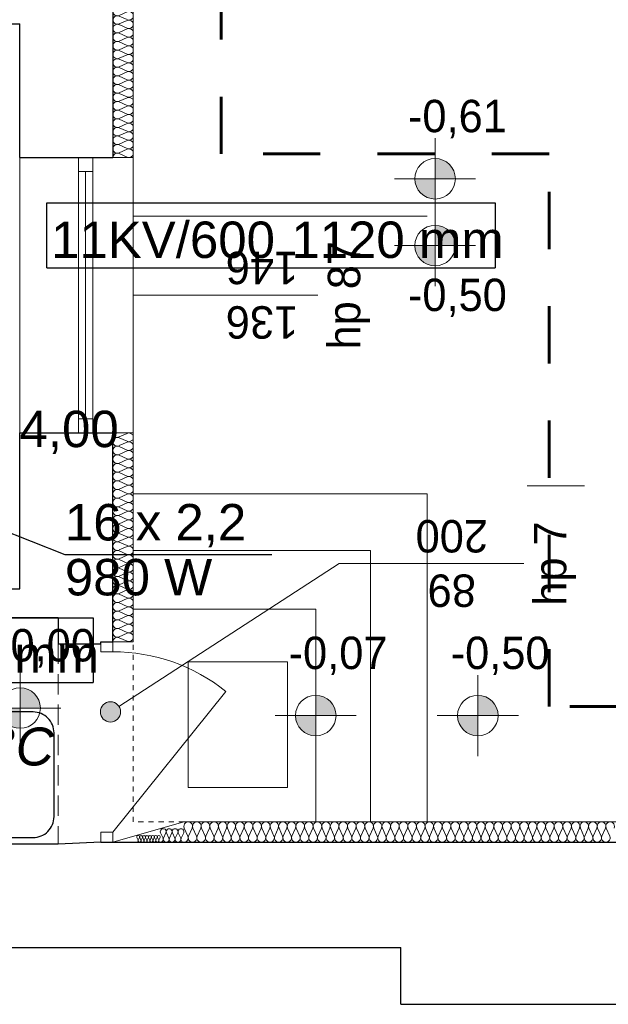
# Model space of a CAD drawing. Extents: x -497945 to -454853, y -17656 to 94650.
# Tile 20 of 62: x -481190 to -478287, y 37745 to 42605. Entities that reach past the tile are written whole.
import ezdxf
from ezdxf.lldxf.tags import DXFTag

# ---------------------------------------------------------------- set-up
doc = ezdxf.new("R2010")
doc.units = 0
doc.header["$MEASUREMENT"] = 0
for name, pattern in [('Dashed', [564.444447, 282.222223, -282.222223]), ('Hidden Line', [50, 25, -25]), ('Krawędzie ukryte', [150, 100, -50])]:
    doc.linetypes.add(name, pattern=pattern)
doc.layers.get('0').update_dxf_attribs({"color": 252})
for name, color, linetype in [('Inwent Izolacje', 252, 'Continuous'), ('INWENT RZĘDNE', 252, 'Continuous'), ('INWENT. OKNA', 252, 'Continuous'), ('IS_Text_Armatury_Therm', 7, 'Continuous'), ('IS_Text_Konstrukcji', 7, 'Continuous'), ('IS_Text_Odbiornikow_Therm', 7, 'Continuous')]:
    doc.layers.add(name, color=color, linetype=linetype)
for name, color, linetype, lineweight in [('Inwent Izolacje_Nr_Pióra__2', 252, 'Continuous', 13), ('INWENT OPISY_Nr_Pióra__41', 252, 'Continuous', 15), ('INWENT RZĘDNE_Nr_Pióra__21', 252, 'Continuous', 9), ('INWENT. DRZWI_Nr_Pióra__5', 252, 'Continuous', 13), ('INWENT. OKNA_Nr_Pióra__21', 252, 'Continuous', 9), ('INWENT. OKNA_Nr_Pióra__5', 252, 'Continuous', 13), ('INWENT.ŚCIANY_Nr_Pióra__1', 252, 'Continuous', 25), ('INWENT.ŚCIANY_Nr_Pióra__20', 252, 'Continuous', 60), ('INWENT.ŚCIANY_Nr_Pióra__21', 252, 'Continuous', 9), ('INWENT.ŚCIANY_Nr_Pióra__3', 252, 'Continuous', 13), ('Istniejące schody_Nr_Pióra__21', 252, 'Continuous', 9), ('Istniejące stropy_Nr_Pióra__5', 252, 'Continuous', 13)]:
    doc.layers.add(name, color=color, linetype=linetype, lineweight=lineweight)
doc.layers.add('IS_Opisy_działek_Therm', color=7, linetype='SOLID', true_color=0x000000)
doc.styles.add('GENERATED_STYLE_1', font='txt')
doc.styles.add('GENERATED_STYLE_5', font='txt')
doc.styles.get("Standard").update_dxf_attribs({"font": 'txt', "bigfont": 'BIGFONT.SHX'})
tags = doc.linetypes.add('SOLID', pattern=[10, 10, 0]).pattern_tags.tags
tags[6:7] = [DXFTag(74, 4), DXFTag(75, 0), DXFTag(340, '0'), DXFTag(46, 0.0), DXFTag(50, 0.0), DXFTag(44, 0.0), DXFTag(45, 0.0)]
tags[4:5] = [DXFTag(74, 4), DXFTag(75, 0), DXFTag(340, '0'), DXFTag(46, 0.0), DXFTag(50, 0.0), DXFTag(44, 0.0), DXFTag(45, 0.0)]

# ---------------------------------------------------------------- blocks, each defined once
blk = doc.blocks.new('Izolacja cieplna 14_145', base_point=(-480730.2, 44044.5))
at = {"layer": 'Inwent Izolacje_Nr_Pióra__2', "linetype": 'Continuous'}
for p, q in [((-480660, 44042.8), (-480700.4, 44025.1)), ((-480700.4, 44021.6), (-480660, 44003.9)), ((-480660, 44000.4), (-480700.4, 43982.7)), ((-480700.4, 43979.2), (-480660, 43961.5)), ((-480660, 43958), (-480700.4, 43940.3)), ((-480700.4, 43936.8), (-480660, 43919.1)), ((-480660, 43915.6), (-480700.4, 43897.9)), ((-480700.4, 43894.4), (-480660, 43876.7)), ((-480660, 43873.2), (-480700.4, 43855.5)), ((-480700.4, 43852), (-480660, 43834.3)), ((-480660, 43830.8), (-480700.4, 43813.1)), ((-480700.4, 43809.6), (-480660, 43791.9)), ((-480660, 43788.4), (-480700.4, 43770.7)), ((-480700.4, 43767.2), (-480660, 43749.5)), ((-480660, 43746), (-480700.4, 43728.3)), ((-480700.4, 43724.8), (-480660, 43707.1)), ((-480660, 43703.6), (-480700.4, 43685.9)), ((-480700.4, 43682.4), (-480660, 43664.7)), ((-480660, 43661.2), (-480700.4, 43643.5)), ((-480700.4, 43640), (-480660, 43622.3)), ((-480660, 43618.8), (-480700.4, 43601.1)), ((-480700.4, 43597.6), (-480660, 43579.9)), ((-480660, 43576.4), (-480700.4, 43558.7)), ((-480700.4, 43555.2), (-480660, 43537.5)), ((-480660, 43534), (-480700.4, 43516.3)), ((-480700.4, 43512.8), (-480660, 43495.1)), ((-480660, 43491.6), (-480700.4, 43473.9)), ((-480700.4, 43470.4), (-480660, 43452.7)), ((-480660, 43449.2), (-480700.4, 43431.5)), ((-480700.4, 43428), (-480660, 43410.3)), ((-480660, 43406.8), (-480700.4, 43389.1)), ((-480700.4, 43385.6), (-480660, 43367.9)), ((-480660, 43364.4), (-480700.4, 43346.7)), ((-480700.4, 43343.2), (-480660, 43325.5)), ((-480660, 43322), (-480700.4, 43304.3)), ((-480700.4, 43300.8), (-480660, 43283.1)), ((-480660, 43279.6), (-480700.4, 43261.9)), ((-480700.4, 43258.4), (-480660, 43240.7)), ((-480660, 43237.2), (-480700.4, 43219.5)), ((-480700.4, 43216), (-480660, 43198.3)), ((-480660, 43194.8), (-480700.4, 43177.1)), ((-480700.4, 43173.6), (-480660, 43155.9)), ((-480660, 43152.4), (-480700.4, 43134.7)), ((-480700.4, 43131.2), (-480660, 43113.5)), ((-480660, 43110), (-480700.4, 43092.3)), ((-480700.4, 43088.8), (-480660, 43071.1)), ((-480660, 43067.6), (-480700.4, 43049.9)), ((-480700.4, 43046.4), (-480660, 43028.7)), ((-480660, 43025.2), (-480700.4, 43007.5)), ((-480700.4, 43004), (-480660, 42986.3)), ((-480660, 42982.8), (-480700.4, 42965.1)), ((-480700.4, 42961.6), (-480660, 42943.9)), ((-480660, 42940.4), (-480700.4, 42922.7)), ((-480700.4, 42919.2), (-480660, 42901.5)), ((-480660, 42898), (-480700.4, 42880.3)), ((-480700.4, 42876.8), (-480660, 42859.1)), ((-480660, 42855.6), (-480700.4, 42837.9)), ((-480700.4, 42834.4), (-480660, 42816.7)), ((-480660, 42813.2), (-480700.4, 42795.5)), ((-480700.4, 42792), (-480660, 42774.3)), ((-480660, 42770.8), (-480700.4, 42753.1)), ((-480700.4, 42749.6), (-480660, 42731.9)), ((-480660, 42728.4), (-480700.4, 42710.7)), ((-480700.4, 42707.2), (-480660, 42689.5)), ((-480660, 42686), (-480700.4, 42668.3)), ((-480700.4, 42664.8), (-480660, 42647.1)), ((-480660, 42643.6), (-480700.4, 42625.9)), ((-480700.4, 42622.4), (-480660, 42604.7)), ((-480660, 42601.2), (-480700.4, 42583.5)), ((-480700.4, 42580), (-480660, 42562.3)), ((-480660, 42558.8), (-480700.4, 42541.1)), ((-480700.4, 42537.6), (-480660, 42519.9)), ((-480660, 42516.4), (-480700.4, 42498.7)), ((-480700.4, 42495.2), (-480660, 42477.5)), ((-480660, 42474), (-480700.4, 42456.3)), ((-480700.4, 42452.8), (-480660, 42435.1)), ((-480660, 42431.6), (-480700.4, 42413.9)), ((-480700.4, 42410.4), (-480660, 42392.7)), ((-480660, 42389.2), (-480700.4, 42371.5)), ((-480700.4, 42368), (-480660, 42350.3)), ((-480660, 42346.8), (-480700.4, 42329.1)), ((-480700.4, 42325.6), (-480660, 42307.9)), ((-480660, 42304.4), (-480700.4, 42286.7)), ((-480700.4, 42283.2), (-480660, 42265.5)), ((-480660, 42262), (-480700.4, 42244.3)), ((-480700.4, 42240.8), (-480660, 42223.1)), ((-480660, 42219.6), (-480700.4, 42201.9)), ((-480700.4, 42198.4), (-480660, 42180.7)), ((-480660, 42177.2), (-480700.4, 42159.5)), ((-480700.4, 42156), (-480660, 42138.3)), ((-480660, 42134.8), (-480700.4, 42117.1)), ((-480700.4, 42113.6), (-480660, 42095.9)), ((-480660, 42092.4), (-480700.4, 42074.7)), ((-480700.4, 42071.2), (-480660, 42053.5)), ((-480660, 42050), (-480700.4, 42032.3)), ((-480700.4, 42028.8), (-480660, 42011.1)), ((-480660, 42007.6), (-480700.4, 41989.9)), ((-480700.4, 41986.4), (-480660, 41968.7)), ((-480660, 41965.2), (-480700.4, 41947.5)), ((-480700.4, 41944), (-480660, 41926.3))]:
    blk.add_line(p, q, dxfattribs=at)
for centre, start_param, end_param in [((-480708.9, 44044.5), 3.141593, 5.125182), ((-480651.5, 44023.3), 4.299595, 8.266775), ((-480708.9, 44002.1), 1.158004, 5.125183), ((-480708.9, 43959.7), 1.158004, 5.125183), ((-480651.5, 43980.9), 4.299595, 8.266775), ((-480708.9, 43917.3), 1.158004, 5.125183), ((-480651.5, 43938.5), 4.299595, 8.266775), ((-480708.9, 43874.9), 1.158004, 5.125183), ((-480651.5, 43896.1), 4.299595, 8.266775), ((-480708.9, 43832.5), 1.158004, 5.125183), ((-480651.5, 43853.7), 4.299595, 8.266775), ((-480708.9, 43790.1), 1.158004, 5.125183), ((-480651.5, 43811.3), 4.299595, 8.266775), ((-480651.5, 43768.9), 4.299595, 8.266775), ((-480708.9, 43747.7), 1.158004, 5.125183), ((-480651.5, 43726.5), 4.299595, 8.266775), ((-480708.9, 43705.3), 1.158004, 5.125183), ((-480651.5, 43684.1), 4.299595, 8.266775), ((-480708.9, 43662.9), 1.158004, 5.125183), ((-480708.9, 43620.5), 1.158004, 5.125183), ((-480651.5, 43641.7), 4.299595, 8.266775), ((-480708.9, 43578.1), 1.158004, 5.125183), ((-480651.5, 43599.3), 4.299595, 8.266775), ((-480708.9, 43535.7), 1.158004, 5.125183), ((-480651.5, 43556.9), 4.299595, 8.266775), ((-480708.9, 43493.3), 1.158004, 5.125183), ((-480651.5, 43514.5), 4.299595, 8.266775), ((-480708.9, 43450.9), 1.158004, 5.125183), ((-480651.5, 43472.1), 4.299595, 8.266775), ((-480651.5, 43429.7), 4.299595, 8.266775), ((-480708.9, 43408.5), 1.158004, 5.125183), ((-480651.5, 43387.3), 4.299595, 8.266775), ((-480708.9, 43366.1), 1.158004, 5.125183), ((-480651.5, 43344.9), 4.299595, 8.266775), ((-480708.9, 43323.7), 1.158004, 5.125183), ((-480708.9, 43281.3), 1.158004, 5.125183), ((-480651.5, 43302.5), 4.299595, 8.266775), ((-480708.9, 43238.9), 1.158004, 5.125183), ((-480651.5, 43260.1), 4.299595, 8.266775), ((-480708.9, 43196.5), 1.158004, 5.125183), ((-480651.5, 43217.7), 4.299595, 8.266775), ((-480708.9, 43154.1), 1.158004, 5.125183), ((-480651.5, 43175.3), 4.299595, 8.266775), ((-480708.9, 43111.7), 1.158004, 5.125183), ((-480651.5, 43132.9), 4.299595, 8.266775), ((-480651.5, 43090.5), 4.299595, 8.266775), ((-480708.9, 43069.3), 1.158004, 5.125183), ((-480651.5, 43048.1), 4.299595, 8.266775), ((-480708.9, 43026.9), 1.158004, 5.125183), ((-480651.5, 43005.7), 4.299595, 8.266775), ((-480708.9, 42984.5), 1.158004, 5.125183), ((-480708.9, 42942.1), 1.158004, 5.125183), ((-480651.5, 42963.3), 4.299595, 8.266775), ((-480708.9, 42899.7), 1.158004, 5.125183), ((-480651.5, 42920.9), 4.299595, 8.266775), ((-480708.9, 42857.3), 1.158004, 5.125183), ((-480651.5, 42878.5), 4.299595, 8.266775), ((-480708.9, 42814.9), 1.158004, 5.125183), ((-480651.5, 42836.1), 4.299595, 8.266775), ((-480651.5, 42793.7), 4.299595, 8.266775), ((-480708.9, 42772.5), 1.158004, 5.125183), ((-480651.5, 42751.3), 4.299595, 8.266775), ((-480708.9, 42730.1), 1.158004, 5.125183), ((-480651.5, 42708.9), 4.299595, 8.266775), ((-480708.9, 42687.7), 1.158004, 5.125183), ((-480651.5, 42666.5), 4.299595, 8.266775), ((-480708.9, 42645.3), 1.158004, 5.125183), ((-480708.9, 42602.9), 1.158004, 5.125183), ((-480651.5, 42624.1), 4.299595, 8.266775), ((-480708.9, 42560.5), 1.158004, 5.125183), ((-480651.5, 42581.7), 4.299595, 8.266775), ((-480708.9, 42518.1), 1.158004, 5.125183), ((-480651.5, 42539.3), 4.299595, 8.266775), ((-480708.9, 42475.7), 1.158004, 5.125183), ((-480651.5, 42496.9), 4.299595, 8.266775), ((-480651.5, 42454.5), 4.299595, 8.266775), ((-480708.9, 42433.3), 1.158004, 5.125183), ((-480651.5, 42412.1), 4.299595, 8.266775), ((-480708.9, 42390.9), 1.158004, 5.125183), ((-480651.5, 42369.7), 4.299595, 8.266775), ((-480708.9, 42348.5), 1.158004, 5.125183), ((-480651.5, 42327.3), 4.299595, 8.266775), ((-480708.9, 42306.1), 1.158004, 5.125183), ((-480708.9, 42263.7), 1.158004, 5.125183), ((-480651.5, 42284.9), 4.299595, 8.266775), ((-480708.9, 42221.3), 1.158004, 5.125183), ((-480651.5, 42242.5), 4.299595, 8.266775), ((-480708.9, 42178.9), 1.158004, 5.125183), ((-480651.5, 42200.1), 4.299595, 8.266775), ((-480708.9, 42136.5), 1.158004, 5.125183), ((-480651.5, 42157.7), 4.299595, 8.266775), ((-480651.5, 42115.3), 4.299595, 8.266775), ((-480708.9, 42094.1), 1.158004, 5.125183), ((-480651.5, 42072.9), 4.299595, 8.266775), ((-480708.9, 42051.7), 1.158004, 5.125183), ((-480651.5, 42030.5), 4.299595, 8.266775), ((-480708.9, 42009.3), 1.158004, 5.125183), ((-480651.5, 41988.1), 4.299595, 8.266775), ((-480708.9, 41966.9), 1.158004, 5.125183), ((-480708.9, 41924.5), 1.158004, 3.141593), ((-480651.5, 41945.7), 4.299595, 8.266775)]:
    blk.add_ellipse(centre, major_axis=(21.3, 0), ratio=0.996812, start_param=start_param, end_param=end_param, dxfattribs=at)
blk = doc.blocks.new('Izolacja cieplna 14_146', base_point=(-480730.2, 40564.5))
at = {"layer": 'Inwent Izolacje_Nr_Pióra__2', "linetype": 'Continuous'}
for p, q in [((-480660, 40562.7), (-480700.4, 40544.9)), ((-480700.4, 40541.3), (-480660, 40523.4)), ((-480660, 40519.8), (-480700.4, 40502)), ((-480700.4, 40498.4), (-480660, 40480.5)), ((-480660, 40476.9), (-480700.4, 40459.1)), ((-480700.4, 40455.4), (-480660, 40437.6)), ((-480660, 40434), (-480700.4, 40416.1)), ((-480700.4, 40412.5), (-480660, 40394.7)), ((-480660, 40391.1), (-480700.4, 40373.2)), ((-480700.4, 40369.6), (-480660, 40351.8)), ((-480660, 40348.2), (-480700.4, 40330.3)), ((-480700.4, 40326.7), (-480660, 40308.8)), ((-480660, 40305.2), (-480700.4, 40287.4)), ((-480700.4, 40283.8), (-480660, 40265.9)), ((-480660, 40262.3), (-480700.4, 40244.5)), ((-480700.4, 40240.9), (-480660, 40223)), ((-480660, 40219.4), (-480700.4, 40201.6)), ((-480700.4, 40197.9), (-480660, 40180.1)), ((-480660, 40176.5), (-480700.4, 40158.6)), ((-480700.4, 40155), (-480660, 40137.2)), ((-480660, 40133.6), (-480700.4, 40115.7)), ((-480700.4, 40112.1), (-480660, 40094.3)), ((-480660, 40090.7), (-480700.4, 40072.8)), ((-480700.4, 40069.2), (-480660, 40051.3)), ((-480660, 40047.7), (-480700.4, 40029.9)), ((-480700.4, 40026.3), (-480660, 40008.4)), ((-480660, 40004.8), (-480700.4, 39987)), ((-480700.4, 39983.4), (-480660, 39965.5)), ((-480660, 39961.9), (-480700.4, 39944.1)), ((-480700.4, 39940.4), (-480660, 39922.6)), ((-480660, 39919), (-480700.4, 39901.1)), ((-480700.4, 39897.5), (-480660, 39879.7)), ((-480660, 39876.1), (-480700.4, 39858.2)), ((-480700.4, 39854.6), (-480660, 39836.8)), ((-480660, 39833.2), (-480700.4, 39815.3)), ((-480700.4, 39811.7), (-480660, 39793.8)), ((-480660, 39790.2), (-480700.4, 39772.4)), ((-480700.4, 39768.8), (-480660, 39750.9)), ((-480660, 39747.3), (-480700.4, 39729.5)), ((-480700.4, 39725.9), (-480660, 39708)), ((-480660, 39704.4), (-480700.4, 39686.6)), ((-480700.4, 39682.9), (-480660, 39665.1)), ((-480660, 39661.5), (-480700.4, 39643.6)), ((-480700.4, 39640), (-480660, 39622.2)), ((-480660, 39618.6), (-480700.4, 39600.7)), ((-480700.4, 39597.1), (-480660, 39579.3)), ((-480660, 39575.7), (-480700.4, 39557.8)), ((-480700.4, 39554.2), (-480660, 39536.3))]:
    blk.add_line(p, q, dxfattribs=at)
for centre, start_param, end_param in [((-480708.9, 40521.6), 2.7288, 6.695979), ((-480708.9, 40564.5), 4.712389, 6.695979), ((-480651.5, 40543.1), 5.870392, 9.837571), ((-480708.9, 40478.7), 2.7288, 6.695979), ((-480651.5, 40500.2), 5.870392, 9.837571), ((-480708.9, 40435.8), 2.7288, 6.695979), ((-480651.5, 40457.2), 5.870392, 9.837571), ((-480651.5, 40414.3), 5.870392, 9.837571), ((-480708.9, 40392.9), 2.7288, 6.695979), ((-480651.5, 40371.4), 5.870392, 9.837571), ((-480708.9, 40350), 2.7288, 6.695979), ((-480651.5, 40328.5), 5.870392, 9.837571), ((-480708.9, 40307), 2.7288, 6.695979), ((-480651.5, 40285.6), 5.870392, 9.837571), ((-480708.9, 40264.1), 2.7288, 6.695979), ((-480708.9, 40221.2), 2.7288, 6.695979), ((-480651.5, 40242.7), 5.870392, 9.837571), ((-480708.9, 40178.3), 2.7288, 6.695979), ((-480651.5, 40199.7), 5.870392, 9.837571), ((-480708.9, 40135.4), 2.7288, 6.695979), ((-480651.5, 40156.8), 5.870392, 9.837571), ((-480708.9, 40092.5), 2.7288, 6.695979), ((-480651.5, 40113.9), 5.870392, 9.837571), ((-480708.9, 40049.5), 2.7288, 6.695979), ((-480651.5, 40071), 5.870392, 9.837571), ((-480651.5, 40028.1), 5.870392, 9.837571), ((-480708.9, 40006.6), 2.7288, 6.695979), ((-480651.5, 39985.2), 5.870392, 9.837571), ((-480708.9, 39963.7), 2.7288, 6.695979), ((-480651.5, 39942.2), 5.870392, 9.837571), ((-480708.9, 39920.8), 2.7288, 6.695979), ((-480708.9, 39877.9), 2.7288, 6.695979), ((-480651.5, 39899.3), 5.870392, 9.837571), ((-480708.9, 39835), 2.7288, 6.695979), ((-480651.5, 39856.4), 5.870392, 9.837571), ((-480708.9, 39792), 2.7288, 6.695979), ((-480651.5, 39813.5), 5.870392, 9.837571), ((-480708.9, 39749.1), 2.7288, 6.695979), ((-480651.5, 39770.6), 5.870392, 9.837571), ((-480708.9, 39706.2), 2.7288, 6.695979), ((-480651.5, 39727.7), 5.870392, 9.837571), ((-480651.5, 39684.7), 5.870392, 9.837571), ((-480708.9, 39663.3), 2.7288, 6.695979), ((-480651.5, 39641.8), 5.870392, 9.837571), ((-480708.9, 39620.4), 2.7288, 6.695979), ((-480651.5, 39598.9), 5.870392, 9.837571), ((-480708.9, 39577.5), 2.7288, 6.695979), ((-480651.5, 39556), 5.870392, 9.837571), ((-480708.9, 39534.5), 2.7288, 4.712389)]:
    blk.add_ellipse(centre, major_axis=(0, -21.5), ratio=0.991121, start_param=start_param, end_param=end_param, dxfattribs=at)
blk = doc.blocks.new('Izolacja cieplna 14_147', base_point=(-480380.2, 38544.5))
at = {"layer": 'Inwent Izolacje_Nr_Pióra__2', "linetype": 'Continuous'}
for p, q in [((-480378.4, 38614.7), (-480360.7, 38574.3)), ((-480357.2, 38574.3), (-480339.5, 38614.7)), ((-480335.9, 38614.7), (-480318.3, 38574.3)), ((-480314.7, 38574.3), (-480297, 38614.7)), ((-480293.5, 38614.7), (-480275.8, 38574.3)), ((-480272.2, 38574.3), (-480254.6, 38614.7)), ((-480251, 38614.7), (-480233.4, 38574.3)), ((-480229.8, 38574.3), (-480212.1, 38614.7)), ((-480208.6, 38614.7), (-480190.9, 38574.3)), ((-480187.3, 38574.3), (-480169.7, 38614.7)), ((-480166.1, 38614.7), (-480148.4, 38574.3)), ((-480144.9, 38574.3), (-480127.2, 38614.7)), ((-480123.6, 38614.7), (-480106, 38574.3)), ((-480102.4, 38574.3), (-480084.7, 38614.7)), ((-480081.2, 38614.7), (-480063.5, 38574.3)), ((-480059.9, 38574.3), (-480042.3, 38614.7)), ((-480038.7, 38614.7), (-480021, 38574.3)), ((-480017.5, 38574.3), (-479999.8, 38614.7)), ((-479996.2, 38614.7), (-479978.6, 38574.3)), ((-479975, 38574.3), (-479957.3, 38614.7)), ((-479953.8, 38614.7), (-479936.1, 38574.3)), ((-479932.5, 38574.3), (-479914.9, 38614.7)), ((-479911.3, 38614.7), (-479893.7, 38574.3)), ((-479890.1, 38574.3), (-479872.4, 38614.7)), ((-479868.9, 38614.7), (-479851.2, 38574.3)), ((-479847.6, 38574.3), (-479830, 38614.7)), ((-479826.4, 38614.7), (-479808.7, 38574.3)), ((-479805.2, 38574.3), (-479787.5, 38614.7)), ((-479783.9, 38614.7), (-479766.3, 38574.3)), ((-479762.7, 38574.3), (-479745, 38614.7)), ((-479741.5, 38614.7), (-479723.8, 38574.3)), ((-479720.2, 38574.3), (-479702.6, 38614.7)), ((-479699, 38614.7), (-479681.3, 38574.3)), ((-479677.8, 38574.3), (-479660.1, 38614.7)), ((-479656.5, 38614.7), (-479638.9, 38574.3)), ((-479635.3, 38574.3), (-479617.6, 38614.7)), ((-479614.1, 38614.7), (-479596.4, 38574.3)), ((-479592.9, 38574.3), (-479575.2, 38614.7)), ((-479571.6, 38614.7), (-479554, 38574.3)), ((-479550.4, 38574.3), (-479532.7, 38614.7)), ((-479529.2, 38614.7), (-479511.5, 38574.3)), ((-479507.9, 38574.3), (-479490.3, 38614.7)), ((-479486.7, 38614.7), (-479469, 38574.3)), ((-479465.5, 38574.3), (-479447.8, 38614.7)), ((-479444.2, 38614.7), (-479426.6, 38574.3)), ((-479423, 38574.3), (-479405.3, 38614.7)), ((-479401.8, 38614.7), (-479384.1, 38574.3)), ((-479380.5, 38574.3), (-479362.9, 38614.7)), ((-479359.3, 38614.7), (-479341.6, 38574.3)), ((-479338.1, 38574.3), (-479320.4, 38614.7)), ((-479316.8, 38614.7), (-479299.2, 38574.3)), ((-479295.6, 38574.3), (-479277.9, 38614.7)), ((-479274.4, 38614.7), (-479256.7, 38574.3)), ((-479253.2, 38574.3), (-479235.5, 38614.7)), ((-479231.9, 38614.7), (-479214.3, 38574.3)), ((-479210.7, 38574.3), (-479193, 38614.7)), ((-479189.5, 38614.7), (-479171.8, 38574.3)), ((-479168.2, 38574.3), (-479150.6, 38614.7)), ((-479147, 38614.7), (-479129.3, 38574.3)), ((-479125.8, 38574.3), (-479108.1, 38614.7)), ((-479104.5, 38614.7), (-479086.9, 38574.3)), ((-479083.3, 38574.3), (-479065.6, 38614.7)), ((-479062.1, 38614.7), (-479044.4, 38574.3)), ((-479040.8, 38574.3), (-479023.2, 38614.7)), ((-479019.6, 38614.7), (-479001.9, 38574.3)), ((-478998.4, 38574.3), (-478980.7, 38614.7)), ((-478977.1, 38614.7), (-478959.5, 38574.3)), ((-478955.9, 38574.3), (-478938.3, 38614.7)), ((-478934.7, 38614.7), (-478917, 38574.3)), ((-478913.5, 38574.3), (-478895.8, 38614.7)), ((-478892.2, 38614.7), (-478874.6, 38574.3)), ((-478871, 38574.3), (-478853.3, 38614.7)), ((-478849.8, 38614.7), (-478832.1, 38574.3)), ((-478828.5, 38574.3), (-478810.9, 38614.7)), ((-478807.3, 38614.7), (-478789.6, 38574.3)), ((-478786.1, 38574.3), (-478768.4, 38614.7)), ((-478764.8, 38614.7), (-478747.2, 38574.3)), ((-478743.6, 38574.3), (-478725.9, 38614.7)), ((-478722.4, 38614.7), (-478704.7, 38574.3)), ((-478701.1, 38574.3), (-478683.5, 38614.7)), ((-478679.9, 38614.7), (-478662.2, 38574.3)), ((-478658.7, 38574.3), (-478641, 38614.7)), ((-478637.4, 38614.7), (-478619.8, 38574.3)), ((-478616.2, 38574.3), (-478598.6, 38614.7)), ((-478595, 38614.7), (-478577.3, 38574.3)), ((-478573.8, 38574.3), (-478556.1, 38614.7)), ((-478552.5, 38614.7), (-478534.9, 38574.3)), ((-478531.3, 38574.3), (-478513.6, 38614.7)), ((-478510.1, 38614.7), (-478492.4, 38574.3)), ((-478488.8, 38574.3), (-478471.2, 38614.7)), ((-478467.6, 38614.7), (-478449.9, 38574.3)), ((-478446.4, 38574.3), (-478428.7, 38614.7)), ((-478425.1, 38614.7), (-478407.5, 38574.3)), ((-478403.9, 38574.3), (-478386.2, 38614.7)), ((-478382.7, 38614.7), (-478365, 38574.3)), ((-478361.4, 38574.3), (-478343.8, 38614.7)), ((-478340.2, 38614.7), (-478322.5, 38574.3)), ((-478319, 38574.3), (-478301.3, 38614.7)), ((-478297.7, 38614.7), (-478280.1, 38574.3))]:
    blk.add_line(p, q, dxfattribs=at)
for centre, start_param, end_param in [((-480359, 38623.3), 4.299595, 8.266775), ((-480316.5, 38623.3), 4.299595, 8.266775), ((-480274, 38623.3), 4.299595, 8.266775), ((-480231.6, 38623.3), 4.299595, 8.266775), ((-480189.1, 38623.3), 4.299595, 8.266775), ((-480146.6, 38623.3), 4.299595, 8.266775), ((-480104.2, 38623.3), 4.299595, 8.266775), ((-480061.7, 38623.3), 4.299595, 8.266775), ((-480019.3, 38623.3), 4.299595, 8.266775), ((-479976.8, 38623.3), 4.299595, 8.266775), ((-479934.3, 38623.3), 4.299595, 8.266775), ((-479891.9, 38623.3), 4.299595, 8.266775), ((-479849.4, 38623.3), 4.299595, 8.266775), ((-479806.9, 38623.3), 4.299595, 8.266775), ((-479764.5, 38623.3), 4.299595, 8.266775), ((-479722, 38623.3), 4.299595, 8.266775), ((-479679.6, 38623.3), 4.299595, 8.266775), ((-479637.1, 38623.3), 4.299595, 8.266775), ((-479594.6, 38623.3), 4.299595, 8.266775), ((-479552.2, 38623.3), 4.299595, 8.266775), ((-479509.7, 38623.3), 4.299595, 8.266775), ((-479467.2, 38623.3), 4.299595, 8.266775), ((-479424.8, 38623.3), 4.299595, 8.266775), ((-479382.3, 38623.3), 4.299595, 8.266775), ((-479339.9, 38623.3), 4.299595, 8.266775), ((-479297.4, 38623.3), 4.299595, 8.266775), ((-479254.9, 38623.3), 4.299595, 8.266775), ((-479212.5, 38623.3), 4.299595, 8.266775), ((-479170, 38623.3), 4.299595, 8.266775), ((-479127.5, 38623.3), 4.299595, 8.266775), ((-479085.1, 38623.3), 4.299595, 8.266775), ((-479042.6, 38623.3), 4.299595, 8.266775), ((-479000.2, 38623.3), 4.299595, 8.266775), ((-478957.7, 38623.3), 4.299595, 8.266775), ((-478915.2, 38623.3), 4.299595, 8.266775), ((-478872.8, 38623.3), 4.299595, 8.266775), ((-478830.3, 38623.3), 4.299595, 8.266775), ((-478787.8, 38623.3), 4.299595, 8.266775), ((-478745.4, 38623.3), 4.299595, 8.266775), ((-478702.9, 38623.3), 4.299595, 8.266775), ((-478660.5, 38623.3), 4.299595, 8.266775), ((-478618, 38623.3), 4.299595, 8.266775), ((-478575.5, 38623.3), 4.299595, 8.266775), ((-478533.1, 38623.3), 4.299595, 8.266775), ((-478490.6, 38623.3), 4.299595, 8.266775), ((-478448.2, 38623.3), 4.299595, 8.266775), ((-478405.7, 38623.3), 4.299595, 8.266775), ((-478363.2, 38623.3), 4.299595, 8.266775), ((-478320.8, 38623.3), 4.299595, 8.266775), ((-478278.3, 38623.3), 4.299595, 8.266775), ((-480380.2, 38565.8), 3.141593, 5.125182), ((-480337.7, 38565.8), 1.158004, 5.125183), ((-480295.3, 38565.8), 1.158004, 5.125183), ((-480252.8, 38565.8), 1.158004, 5.125183), ((-480210.3, 38565.8), 1.158004, 5.125183), ((-480167.9, 38565.8), 1.158004, 5.125183), ((-480125.4, 38565.8), 1.158004, 5.125183), ((-480083, 38565.8), 1.158004, 5.125183), ((-480040.5, 38565.8), 1.158004, 5.125183), ((-479998, 38565.8), 1.158004, 5.125183), ((-479955.6, 38565.8), 1.158004, 5.125183), ((-479913.1, 38565.8), 1.158004, 5.125183), ((-479870.6, 38565.8), 1.158004, 5.125183), ((-479828.2, 38565.8), 1.158004, 5.125183), ((-479785.7, 38565.8), 1.158004, 5.125183), ((-479743.3, 38565.8), 1.158004, 5.125183), ((-479700.8, 38565.8), 1.158004, 5.125183), ((-479658.3, 38565.8), 1.158004, 5.125183), ((-479615.9, 38565.8), 1.158004, 5.125183), ((-479573.4, 38565.8), 1.158004, 5.125183), ((-479530.9, 38565.8), 1.158004, 5.125183), ((-479488.5, 38565.8), 1.158004, 5.125183), ((-479446, 38565.8), 1.158004, 5.125183), ((-479403.6, 38565.8), 1.158004, 5.125183), ((-479361.1, 38565.8), 1.158004, 5.125183), ((-479318.6, 38565.8), 1.158004, 5.125183), ((-479276.2, 38565.8), 1.158004, 5.125183), ((-479233.7, 38565.8), 1.158004, 5.125183), ((-479191.2, 38565.8), 1.158004, 5.125183), ((-479148.8, 38565.8), 1.158004, 5.125183), ((-479106.3, 38565.8), 1.158004, 5.125183), ((-479063.9, 38565.8), 1.158004, 5.125183), ((-479021.4, 38565.8), 1.158004, 5.125183), ((-478978.9, 38565.8), 1.158004, 5.125183), ((-478936.5, 38565.8), 1.158004, 5.125183), ((-478894, 38565.8), 1.158004, 5.125183), ((-478851.5, 38565.8), 1.158004, 5.125183), ((-478809.1, 38565.8), 1.158004, 5.125183), ((-478766.6, 38565.8), 1.158004, 5.125183), ((-478724.2, 38565.8), 1.158004, 5.125183), ((-478681.7, 38565.8), 1.158004, 5.125183), ((-478639.2, 38565.8), 1.158004, 5.125183), ((-478596.8, 38565.8), 1.158004, 5.125183), ((-478554.3, 38565.8), 1.158004, 5.125183), ((-478511.8, 38565.8), 1.158004, 5.125183), ((-478469.4, 38565.8), 1.158004, 5.125183), ((-478426.9, 38565.8), 1.158004, 5.125183), ((-478384.5, 38565.8), 1.158004, 5.125183), ((-478342, 38565.8), 1.158004, 5.125183), ((-478299.5, 38565.8), 1.158004, 5.125183)]:
    blk.add_ellipse(centre, major_axis=(0, 21.3), ratio=0.998277, start_param=start_param, end_param=end_param, dxfattribs=at)
blk = doc.blocks.new('Izolacja cieplna 14_148', base_point=(-480496.9, 38544.5))
at = {"layer": 'Inwent Izolacje_Nr_Pióra__2', "linetype": 'Continuous'}
for p, q in [((-480495.6, 38591.3), (-480483.5, 38564.4)), ((-480481, 38564.4), (-480468.9, 38591.3)), ((-480466.5, 38591.3), (-480454.3, 38564.4)), ((-480451.9, 38564.4), (-480439.7, 38591.3)), ((-480437.3, 38591.3), (-480425.2, 38564.4)), ((-480422.7, 38564.4), (-480410.6, 38591.3)), ((-480408.1, 38591.3), (-480396, 38564.4)), ((-480393.5, 38564.4), (-480381.4, 38591.3))]:
    blk.add_line(p, q, dxfattribs=at)
for centre, start_param, end_param in [((-480482.3, 38597), 5.870392, 9.837571), ((-480453.1, 38597), 5.870392, 9.837571), ((-480423.9, 38597), 5.870392, 9.837571), ((-480394.8, 38597), 5.870392, 9.837571), ((-480496.9, 38558.7), 4.712389, 6.695979), ((-480467.7, 38558.7), 2.7288, 6.695979), ((-480438.5, 38558.7), 2.7288, 6.695979), ((-480409.4, 38558.7), 2.7288, 6.695979), ((-480380.2, 38558.7), 2.7288, 4.712389)]:
    blk.add_ellipse(centre, major_axis=(14.6, 0), ratio=0.972252, start_param=start_param, end_param=end_param, dxfattribs=at)
blk = doc.blocks.new('Izolacja cieplna 14_149', base_point=(-480613.5, 38544.5))
at = {"layer": 'Inwent Izolacje_Nr_Pióra__2', "linetype": 'Continuous'}
for p, q in [((-480612.9, 38567.9), (-480606.8, 38554.5)), ((-480605.6, 38554.5), (-480599.5, 38567.9)), ((-480598.3, 38567.9), (-480592.3, 38554.5)), ((-480591, 38554.5), (-480585, 38567.9)), ((-480583.7, 38567.9), (-480577.7, 38554.5)), ((-480576.4, 38554.5), (-480570.4, 38567.9)), ((-480569.2, 38567.9), (-480563.1, 38554.5)), ((-480561.9, 38554.5), (-480555.8, 38567.9)), ((-480554.6, 38567.9), (-480548.5, 38554.5)), ((-480547.3, 38554.5), (-480541.2, 38567.9)), ((-480540, 38567.9), (-480533.9, 38554.5)), ((-480532.7, 38554.5), (-480526.6, 38567.9)), ((-480525.4, 38567.9), (-480519.3, 38554.5)), ((-480518.1, 38554.5), (-480512, 38567.9)), ((-480510.8, 38567.9), (-480504.8, 38554.5)), ((-480503.5, 38554.5), (-480497.5, 38567.9))]:
    blk.add_line(p, q, dxfattribs=at)
for centre, start_param, end_param in [((-480606.2, 38570.8), 5.870392, 9.837571), ((-480613.5, 38551.6), 4.712389, 6.695979), ((-480598.9, 38551.6), 2.7288, 6.695979), ((-480591.6, 38570.8), 5.870392, 9.837571), ((-480584.4, 38551.6), 2.7288, 6.695979), ((-480577.1, 38570.8), 5.870392, 9.837571), ((-480569.8, 38551.6), 2.7288, 6.695979), ((-480562.5, 38570.8), 5.870392, 9.837571), ((-480555.2, 38551.6), 2.7288, 6.695979), ((-480547.9, 38570.8), 5.870392, 9.837571), ((-480540.6, 38551.6), 2.7288, 6.695979), ((-480533.3, 38570.8), 5.870392, 9.837571), ((-480526, 38551.6), 2.7288, 6.695979), ((-480518.7, 38570.8), 5.870392, 9.837571), ((-480511.4, 38551.6), 2.7288, 6.695979), ((-480504.1, 38570.8), 5.870392, 9.837571), ((-480496.9, 38551.6), 2.7288, 4.712389)]:
    blk.add_ellipse(centre, major_axis=(7.29, 0), ratio=0.972252, start_param=start_param, end_param=end_param, dxfattribs=at)
blk = doc.blocks.new('Linia_5', base_point=(-479614.6, 39920.3))
at = {"layer": 'INWENT. OKNA_Nr_Pióra__21', "linetype": 'Continuous'}
blk.add_hatch(color=256, dxfattribs=at).paths.add_polyline_path([(-480692.5, 39187.8), (-480696.4, 39206.9), (-480707.2, 39223.1), (-480723.4, 39234), (-480742.5, 39237.8), (-480761.7, 39234), (-480777.9, 39223.1), (-480788.7, 39206.9), (-480792.5, 39187.8), (-480788.7, 39168.7), (-480777.9, 39152.4), (-480761.7, 39141.6), (-480742.5, 39137.8), (-480723.4, 39141.6), (-480707.2, 39152.4), (-480696.4, 39168.7)], flags=0)
blk.add_circle((-480742.5, 39187.8), 50, dxfattribs=at)
at = {"layer": 'INWENT. OKNA_Nr_Pióra__5', "linetype": 'Continuous'}
blk.add_line((-479614.6, 39920.3), (-480700.6, 39215), dxfattribs=at)
blk = doc.blocks.new('Koty wysokościowe_7', base_point=(-481188.1, 39207))
at = {"layer": 'INWENT RZĘDNE_Nr_Pióra__21', "linetype": 'Continuous'}
for points in [[(-481188.1, 39207), (-481088.1, 39207), (-481095.7, 39245.3), (-481117.4, 39277.7), (-481149.8, 39299.4), (-481188.1, 39307)], [(-481188.1, 39207), (-481288.1, 39207), (-481280.5, 39168.8), (-481258.8, 39136.3), (-481226.4, 39114.6), (-481188.1, 39107)]]:
    blk.add_hatch(color=256, dxfattribs=at).paths.add_polyline_path(points, flags=0)
for p, q in [((-481188.1, 39007), (-481188.1, 39407)), ((-481388.1, 39207), (-480988.1, 39207))]:
    blk.add_line(p, q, dxfattribs=at)
blk.add_circle((-481188.1, 39207), 100, dxfattribs=at)
at = {"layer": 'INWENT RZĘDNE_Nr_Pióra__21', "insert": (-481352.9, 39407), "char_height": 160, "attachment_point": 7, "style": 'GENERATED_STYLE_1'}
blk.add_mtext('{±0,00}', dxfattribs=at)
blk = doc.blocks.new('Koty wysokościowe_13', base_point=(-479730.2, 39169.5))
at = {"layer": 'INWENT RZĘDNE_Nr_Pióra__21', "linetype": 'Continuous'}
for points in [[(-479730.2, 39169.5), (-479630.2, 39169.5), (-479637.8, 39207.8), (-479659.5, 39240.2), (-479691.9, 39261.9), (-479730.2, 39269.5)], [(-479730.2, 39169.5), (-479830.2, 39169.5), (-479822.6, 39131.3), (-479800.9, 39098.8), (-479768.5, 39077.2), (-479730.2, 39069.5)]]:
    blk.add_hatch(color=256, dxfattribs=at).paths.add_polyline_path(points, flags=0)
for p, q in [((-479730.2, 38969.5), (-479730.2, 39369.5)), ((-479930.2, 39169.5), (-479530.2, 39169.5))]:
    blk.add_line(p, q, dxfattribs=at)
blk.add_circle((-479730.2, 39169.5), 100, dxfattribs=at)
at = {"layer": 'INWENT RZĘDNE_Nr_Pióra__21', "insert": (-479864.1, 39369.5), "char_height": 160, "attachment_point": 7, "style": 'GENERATED_STYLE_1'}
blk.add_mtext('{-0,07}', dxfattribs=at)
blk = doc.blocks.new('Koty wysokościowe_14', base_point=(-478930.7, 39169.5))
at = {"layer": 'INWENT RZĘDNE_Nr_Pióra__21', "linetype": 'Continuous'}
for points in [[(-478930.7, 39169.5), (-478830.7, 39169.5), (-478838.4, 39207.8), (-478860, 39240.2), (-478892.5, 39261.9), (-478930.7, 39269.5)], [(-478930.7, 39169.5), (-479030.7, 39169.5), (-479023.1, 39131.3), (-479001.5, 39098.8), (-478969, 39077.2), (-478930.7, 39069.5)]]:
    blk.add_hatch(color=256, dxfattribs=at).paths.add_polyline_path(points, flags=0)
for p, q in [((-478930.7, 38969.5), (-478930.7, 39369.5)), ((-479130.7, 39169.5), (-478730.7, 39169.5))]:
    blk.add_line(p, q, dxfattribs=at)
blk.add_circle((-478930.7, 39169.5), 100, dxfattribs=at)
at = {"layer": 'INWENT RZĘDNE_Nr_Pióra__21', "insert": (-479064.7, 39369.5), "char_height": 160, "attachment_point": 7, "style": 'GENERATED_STYLE_1'}
blk.add_mtext('{-0,50}', dxfattribs=at)
blk = doc.blocks.new('Koty wysokościowe_15', base_point=(-479141.6, 41489.4))
at = {"layer": 'INWENT RZĘDNE_Nr_Pióra__21', "linetype": 'Continuous'}
for points in [[(-479141.6, 41489.4), (-479041.6, 41489.4), (-479049.2, 41527.7), (-479070.9, 41560.1), (-479103.3, 41581.8), (-479141.6, 41589.4)], [(-479141.6, 41489.4), (-479241.6, 41489.4), (-479234, 41451.1), (-479212.3, 41418.7), (-479179.9, 41397), (-479141.6, 41389.4)]]:
    blk.add_hatch(color=256, dxfattribs=at).paths.add_polyline_path(points, flags=0)
for p, q in [((-479141.6, 41289.4), (-479141.6, 41689.4)), ((-479341.6, 41489.4), (-478941.6, 41489.4))]:
    blk.add_line(p, q, dxfattribs=at)
blk.add_circle((-479141.6, 41489.4), 100, dxfattribs=at)
at = {"layer": 'INWENT RZĘDNE_Nr_Pióra__21', "insert": (-479275.5, 41136.6), "char_height": 160, "attachment_point": 7, "style": 'GENERATED_STYLE_1'}
blk.add_mtext('{-0,50}', dxfattribs=at)
blk = doc.blocks.new('Koty wysokościowe_29', base_point=(-479141.6, 41819.4))
at = {"layer": 'INWENT RZĘDNE_Nr_Pióra__21', "linetype": 'Continuous'}
for points in [[(-479141.6, 41819.4), (-479041.6, 41819.4), (-479049.2, 41857.6), (-479070.9, 41890.1), (-479103.3, 41911.7), (-479141.6, 41919.4)], [(-479141.6, 41819.4), (-479241.6, 41819.4), (-479234, 41781.1), (-479212.3, 41748.6), (-479179.9, 41727), (-479141.6, 41719.4)]]:
    blk.add_hatch(color=256, dxfattribs=at).paths.add_polyline_path(points, flags=0)
for p, q in [((-479141.6, 41619.4), (-479141.6, 42019.4)), ((-479341.6, 41819.4), (-478941.6, 41819.4))]:
    blk.add_line(p, q, dxfattribs=at)
blk.add_circle((-479141.6, 41819.4), 100, dxfattribs=at)
at = {"layer": 'INWENT RZĘDNE_Nr_Pióra__21', "insert": (-479275.5, 42019.4), "char_height": 160, "attachment_point": 7, "style": 'GENERATED_STYLE_1'}
blk.add_mtext('{-0,61}', dxfattribs=at)
blk = doc.blocks.new('A$C685E8BDF')
at = {"layer": 'INWENT OPISY_Nr_Pióra__41', "color": 252, "linetype": 'Dashed'}
blk.add_line((-6010, 11940), (-7110, 11940), dxfattribs=at)
at = {"layer": 'INWENT. DRZWI_Nr_Pióra__5', "color": 252, "linetype": 'Continuous'}
for p, q in [((-8960, 11170), (-8960, 11120)), ((-8900, 11170), (-8960, 11170)), ((-8900, 11120), (-8900, 11170)), ((-8960, 11120), (-8900, 11120)), ((-8900, 10230), (-8343.7, 10924.7)), ((-8960, 10230), (-8960, 10180)), ((-8900, 10230), (-8960, 10230)), ((-8900, 10180), (-8900, 10230)), ((-8960, 10180), (-8900, 10180))]:
    blk.add_line(p, q, dxfattribs=at)
blk.add_arc((-8900, 10230), 890, 51.3172, 90, dxfattribs=at)
at = {"layer": 'INWENT. OKNA_Nr_Pióra__5', "color": 252, "linetype": 'Continuous'}
for p, q in [((-9070, 12200), (-9070, 13560)), ((-9070, 13560), (-9000, 13560)), ((-9000, 12200), (-9000, 13560)), ((-9070, 13490), (-9000, 13490)), ((-9035, 12270), (-9035, 13490)), ((-8800, 12880), (-7890, 12880)), ((-9070, 12270), (-9000, 12270)), ((-9070, 12200), (-9000, 12200)), ((-7784.4, 11555.8), (-6874.4, 11555.8))]:
    blk.add_line(p, q, dxfattribs=at)
at = {"layer": 'INWENT.ŚCIANY_Nr_Pióra__1', "color": 252, "linetype": 'Continuous'}
for p, q in [((-8900, 15680), (-8900, 13560)), ((-9610, 14220), (-9360, 14220)), ((-9360, 13560), (-9360, 14220)), ((-9360, 13560), (-8900, 13560)), ((-9360, 11430), (-9360, 12200)), ((-9360, 12200), (-8900, 12200)), ((-8900, 11170), (-8900, 12200)), ((-9730, 11430), (-9360, 11430)), ((-9730, 11290), (-9170, 11290)), ((-9170, 11290), (-9170, 11160)), ((-9170, 11160), (-8960, 11160)), ((-8960, 11160), (-8960, 11170)), ((-8960, 11170), (-8900, 11170)), ((-9170, 10170), (-9490, 10170)), ((-8960, 10180), (-9170, 10170)), ((-8960, 10180), (-100, 10180)), ((-9455, 9660), (-7480, 9660)), ((-7480, 9380), (-7480, 9660)), ((-7480, 9380), (-6420, 9380))]:
    blk.add_line(p, q, dxfattribs=at)
at = {"layer": 'INWENT.ŚCIANY_Nr_Pióra__20', "color": 252, "linetype": 'Dashed'}
for p, q in [((-8366.5, 13577.7), (-8366.5, 18719.4)), ((-6748.7, 13577.7), (-8366.5, 13577.7)), ((-6748.7, 10850), (-6748.7, 13577.7)), ((2101.5, 10850), (-6748.7, 10850))]:
    blk.add_line(p, q, dxfattribs=at)
at = {"layer": 'INWENT.ŚCIANY_Nr_Pióra__21', "color": 252, "linetype": 'Continuous'}
for p, q in [((-9360, 12200), (-9360, 13560)), ((-8800, 12200), (-8800, 13560))]:
    blk.add_line(p, q, dxfattribs=at)
at = {"layer": 'INWENT.ŚCIANY_Nr_Pióra__3', "color": 252, "linetype": 'Continuous'}
for p, q in [((-8800, 13560), (-8800, 15680)), ((-8800, 13560), (-8900, 13560)), ((-8800, 12200), (-8900, 12200)), ((-8800, 11170), (-8800, 12200)), ((-8900, 11170), (-8800, 11170)), ((-8900, 10180), (-8550, 10280)), ((-8550, 10280), (0, 10280))]:
    blk.add_line(p, q, dxfattribs=at)
at = {"layer": 'INWENT.ŚCIANY_Nr_Pióra__3', "color": 252, "linetype": 'Hidden Line'}
for p, q in [((-8800, 10280), (-8800, 11170)), ((-8550, 10280), (-8800, 10280))]:
    blk.add_line(p, q, dxfattribs=at)
at = {"layer": 'Istniejące schody_Nr_Pióra__21', "color": 252, "linetype": 'Continuous'}
for p, q in [((-7350, 13270), (-8800, 13270)), ((-7350, 11900), (-8800, 11900)), ((-7350, 10280), (-7350, 11900)), ((-7630, 11620), (-8800, 11620)), ((-7630, 10280), (-7630, 11620)), ((-7900, 11330), (-8800, 11330)), ((-7900, 10280), (-7900, 11330)), ((-8530, 10450), (-8530, 11070)), ((-8530, 11070), (-8040, 11070)), ((-8040, 11070), (-8040, 10450)), ((-8040, 10450), (-8530, 10450))]:
    blk.add_line(p, q, dxfattribs=at)
at = {"layer": 'Istniejące stropy_Nr_Pióra__5', "color": 252, "linetype": 'Krawędzie ukryte'}
blk.add_line((-9170, 11160), (-9170, 10170), dxfattribs=at)
at = {"layer": 'Inwent Izolacje', "color": 252, "linetype": 'Continuous', "lineweight": 13}
for name, p in [('Izolacja cieplna 14_145', (-8900, 15680)), ('Izolacja cieplna 14_146', (-8900, 12200)), ('Izolacja cieplna 14_147', (-8550, 10180)), ('Izolacja cieplna 14_149', (-8783.3, 10180)), ('Izolacja cieplna 14_148', (-8666.7, 10180))]:
    blk.add_blockref(name, p, dxfattribs=at)
at = {"layer": 'INWENT RZĘDNE', "color": 252}
for name, p in [('Koty wysokościowe_29', (-7311.4, 13454.8)), ('Koty wysokościowe_15', (-7311.4, 13124.9)), ('Koty wysokościowe_7', (-9357.9, 10842.5)), ('Koty wysokościowe_13', (-7900, 10805)), ('Koty wysokościowe_14', (-7100.6, 10805))]:
    blk.add_blockref(name, p, dxfattribs=at)
at = {"layer": 'INWENT. OKNA', "color": 252, "linetype": 'Continuous'}
blk.add_blockref('Linia_5', (-7784.4, 11555.8), dxfattribs=at)
at = {"layer": 'INWENT. OKNA_Nr_Pióra__21', "color": 252, "linetype": 'Continuous', "char_height": 160, "attachment_point": 2, "rotation": 90, "style": 'GENERATED_STYLE_5'}
for s, insert in [('{hp 87}', (-7840.6, 12880)), ('{hp 7}', (-6824.4, 11555.8))]:
    blk.add_mtext(s, dxfattribs=dict(at, insert=insert))
at = {"layer": 'INWENT. OKNA_Nr_Pióra__21', "color": 252, "linetype": 'Continuous', "char_height": 160, "width": 709.227, "attachment_point": 2, "rotation": 180, "line_spacing_factor": 1.007581, "style": 'GENERATED_STYLE_5'}
for s, insert in [('{136\\P146}', (-8165, 12665.8)), ('{89\\P200}', (-7229, 11341.6))]:
    blk.add_mtext(s, dxfattribs=dict(at, insert=insert))

msp = doc.modelspace()

# ---------------------------------------------------------------- block references
msp.add_blockref('A$C685E8BDF', (-471830.2, 28364.5))

# ---------------------------------------------------------------- next in the draw order: linework, layer by layer
at = {"layer": 'IS_Opisy_działek_Therm', "ltscale": 10}
for p, q in [((-481474.2, 40165.5), (-480967.4, 39964.5)), ((-480967.4, 39964.5), (-479947.4, 39964.5))]:
    msp.add_line(p, q, dxfattribs=at)
at = {"layer": 'IS_Text_Konstrukcji', "color": 18, "linetype": 'SOLID', "ltscale": 10, "true_color": 0x000000}
msp.add_lwpolyline([(-482472.5, 38567.6), (-481124.1, 38567.6, 0.414214), (-481020.8, 38670.9), (-481020.8, 39084.3, 0.414214), (-481124.1, 39187.6), (-482472.5, 39187.6, 0.414214), (-482575.8, 39084.3), (-482575.8, 38670.9, 0.414214), (-482472.5, 38567.6)], format="xyb", dxfattribs=at)
at = {"layer": 'IS_Text_Odbiornikow_Therm', "color": 18, "linetype": 'SOLID', "ltscale": 10, "true_color": 0x000000}
for p, q in [((-481055.8, 41379.8), (-481055.8, 41699.8)), ((-481055.8, 41699.8), (-478845.8, 41699.8)), ((-478845.8, 41699.8), (-478845.8, 41379.8)), ((-481055.8, 41379.8), (-478845.8, 41379.8)), ((-482898.5, 39652.3), (-480828.5, 39652.3)), ((-480828.5, 39652.3), (-480828.5, 39332.3)), ((-482898.5, 39332.3), (-480828.5, 39332.3))]:
    msp.add_line(p, q, dxfattribs=at)

# ---------------------------------------------------------------- next in the draw order: texts
at = {"layer": 'IS_Opisy_działek_Therm', "ltscale": 10, "char_height": 180}
for s, insert, attachment_point in [('\\fArial|b0|i0;16 x 2,2', (-480967.4, 40000.5), 7), ('\\fArial|b0|i0;', (-479997.4, 40000.5), 7), ('\\fArial|b0|i0;980 W', (-480967.4, 39942.9), 1), ('\\fArial|b0|i0;', (-480127.4, 39942.9), 1), ('\\fArial|b0|i0;', (-479937.4, 39850.5), 7), ('\\fArial|b0|i0;', (-479937.4, 39850.5), 7)]:
    msp.add_mtext(s, dxfattribs=dict(at, insert=insert, attachment_point=attachment_point))
at = {"layer": 'IS_Text_Armatury_Therm', "color": 18, "linetype": 'SOLID', "ltscale": 10, "true_color": 0x000000, "insert": (-480701.6, 40461.1), "char_height": 180, "attachment_point": 9}
msp.add_mtext('\\fArial|b0|i0;4,00  ', dxfattribs=at)
at = {"layer": 'IS_Text_Konstrukcji', "color": 18, "linetype": 'SOLID', "ltscale": 10, "true_color": 0x000000, "insert": (-481830.8, 38920.8), "char_height": 187.2, "attachment_point": 7}
msp.add_mtext('\\fArial|b0|i1;+20 °C', dxfattribs=at)
at = {"layer": 'IS_Text_Odbiornikow_Therm', "color": 18, "linetype": 'SOLID', "ltscale": 10, "true_color": 0x000000, "char_height": 180, "attachment_point": 7}
for s, insert in [('\\fArial|b0|i0;11KV/600', (-481035.8, 41425.8)), ('\\fArial|b0|i0;1120 mm', (-479850.7, 41425.8)), ('\\fArial|b0|i0;520 mm', (-481706.5, 39378.3))]:
    msp.add_mtext(s, dxfattribs=dict(at, insert=insert))

doc.saveas('drawing.dxf')
